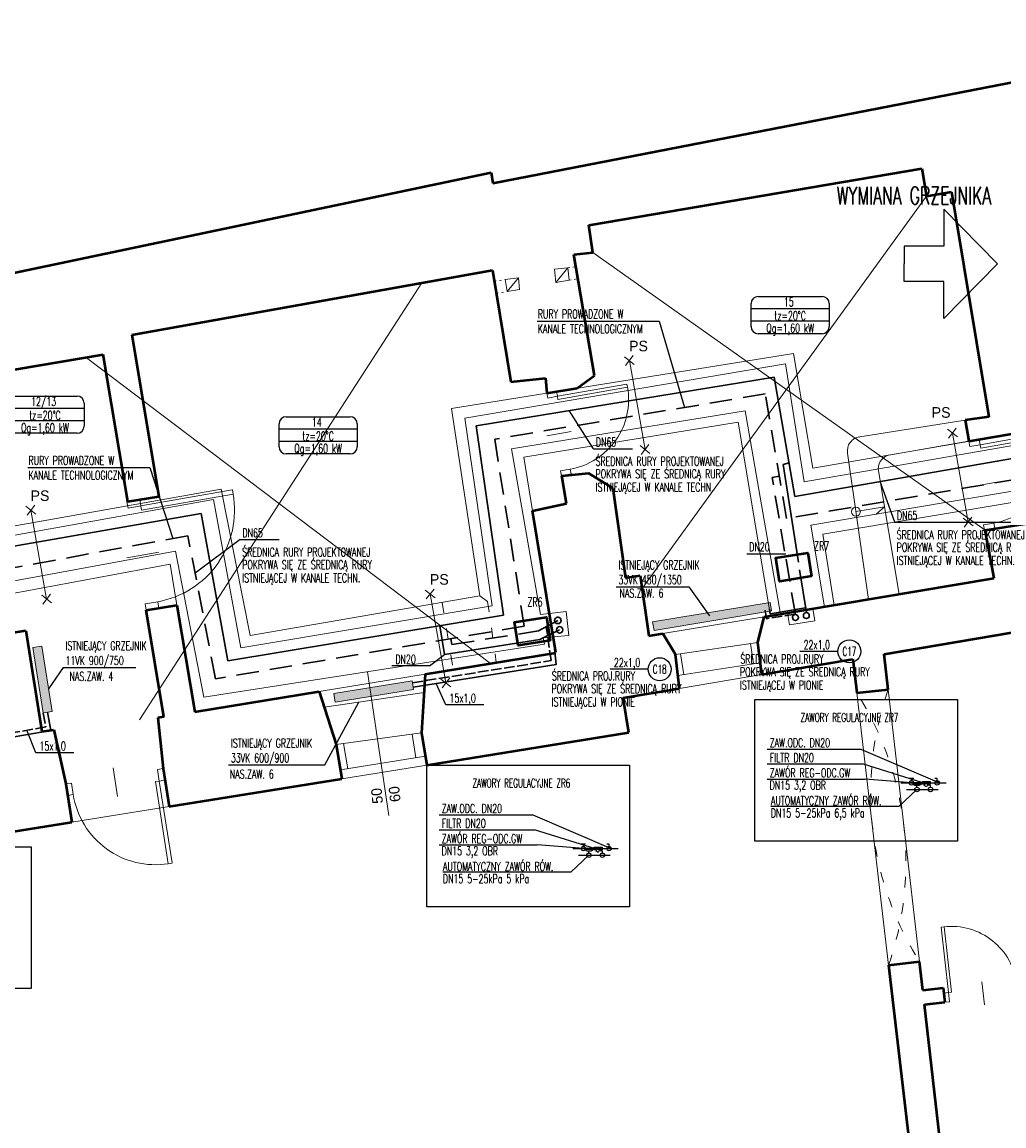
# Model space of a CAD drawing. Header units: millimetres. Extents: x -127811 to -59050, y -244477 to -114521.
# Tile 15 of 30: x -62558 to -61447, y -126166 to -124916. Entities that reach past the tile are written whole.
import ezdxf
from ezdxf.enums import TextEntityAlignment as Align

# ---------------------------------------------------------------- set-up
doc = ezdxf.new("R2010")
doc.units = ezdxf.units.MM
doc.header["$MEASUREMENT"] = 0
for name, pattern in [('ACAD_ISO02W100', [15, 12, -3]), ('KRESKOWA', [19.05, 12.7, -6.35]), ('XREF$0$ACAD_ISO03W100', [30, 12, -18])]:
    doc.linetypes.add(name, pattern=pattern)
for name, color, linetype, lineweight in [('grzejniki', 142, 'Continuous', 0), ('XREF$0$arch C', 8, 'Continuous', 13), ('XREF$0$arch drzwi', 8, 'Continuous', 13), ('XREF$0$arch kanaly co', 8, 'Continuous', 13), ('XREF$0$arch N', 8, 'XREF$0$ACAD_ISO03W100', 13), ('XREF$0$arch P', 8, 'Continuous', 50), ('XREF$0$opis', 8, 'Continuous', 0)]:
    doc.layers.add(name, color=color, linetype=linetype, lineweight=lineweight)
for name, color, linetype in [('TM_co ewen. zasilanie', 172, 'Continuous'), ('TM_co ewent powrot', 172, 'ACAD_ISO02W100'), ('TM_co istn powrot', 84, 'ACAD_ISO02W100'), ('TM_co istn zasilanie', 84, 'Continuous'), ('TM_co odbiorniki', 7, 'Continuous'), ('TM_co odnosniki', 1, 'Continuous'), ('TM_co opis', 2, 'Continuous'), ('TM_co powrot', 240, 'ACAD_ISO02W100'), ('TM_co urzadzenia', 7, 'Continuous'), ('TM_co zasilanie', 240, 'Continuous'), ('TM_odnosniki', 1, 'Continuous'), ('TM_opis', 2, 'Continuous'), ('XREF', 8, 'Continuous')]:
    doc.layers.add(name, color=color, linetype=linetype)
doc.styles.add('TM', font='romans.shx', dxfattribs={"width": 0.65})
doc.styles.add('XREF$0$Standard', font='txt')

# ---------------------------------------------------------------- blocks, each defined once
blk = doc.blocks.new('XREF$0$A$C5C5B553C')
at = {"layer": 'XREF$0$arch drzwi', "color": 0}
for p, q in [((0, 0), (0, -12)), ((6, 0), (0, 0)), ((6, -12), (6, 0)), ((51, 9), (51, -21)), ((96, 0), (96, -12)), ((102, 0), (96, 0)), ((102, -12), (102, 0)), ((0, -12), (6, -12)), ((6, -12), (6, -97.9)), ((6, -12), (10, -12)), ((10, -12), (10, -98)), ((96, -12), (102, -12)), ((10, -98), (6, -98))]:
    blk.add_line(p, q, dxfattribs=at)
blk.add_arc((10, -12), 86, 270, 0.0003, dxfattribs=at)
blk = doc.blocks.new('XREF$0$001')
at = {"layer": 'XREF$0$arch drzwi', "color": 0}
for p, q in [((-50.6, 23.7), (-50.6, -10.1)), ((50.6, 23.7), (50.6, -10.1)), ((-108, 13.5), (-108, 0)), ((-101.3, 13.5), (-108, 13.5)), ((-108, 0), (-101.3, 0)), ((-101.3, 0), (-101.3, 13.5)), ((-101.3, 0), (-101.2, -96.6)), ((-101.3, 0), (-96.8, 0)), ((-96.8, 0), (-96.7, -96.7)), ((96.8, 0), (96.7, -96.7)), ((101.3, 0), (96.8, 0)), ((101.3, 0), (101.2, -96.6)), ((101.3, 0), (101.3, 13.5)), ((101.3, 13.5), (108, 13.5)), ((108, 0), (101.3, 0)), ((108, 13.5), (108, 0)), ((-96.7, -96.7), (-101.2, -96.7)), ((96.7, -96.7), (101.2, -96.7))]:
    blk.add_line(p, q, dxfattribs=at)
for centre, start, end in [((-96.8, 0), 270.0291, 0.0294), ((96.8, 0), 179.9706, 269.9709)]:
    blk.add_arc(centre, 96.8, start, end, dxfattribs=at)
blk = doc.blocks.new('XREF')
at = {"layer": 'XREF$0$arch C'}
for p, q in [((-61534.5, -125113.1), (-61856.4, -125557.1)), ((-61912.2, -125176.8), (-61468.2, -125491)), ((-61940.5, -125194), (-61955.5, -125195.6)), ((-61955.5, -125195.6), (-61953.8, -125210.8)), ((-61940.5, -125194), (-61953.8, -125210.8)), ((-61938.9, -125208.3), (-61940.5, -125194)), ((-62011.2, -125207.5), (-61996.3, -125205.5)), ((-62011.2, -125207.5), (-62009, -125220.9)), ((-62009, -125220.9), (-61996.3, -125205.5)), ((-61996.3, -125205.5), (-61994.9, -125218.6)), ((-61953.8, -125210.8), (-61938.9, -125208.3)), ((-62425, -125706), (-62105.6, -125211.1)), ((-61994.9, -125218.6), (-62009, -125220.9)), ((-62485.1, -125296), (-62027.9, -125642.1)), ((-61490.8, -125366.7), (-61610, -125385.5)), ((-61487, -125390.6), (-61574.9, -125405.8)), ((-61623.7, -125404.1), (-61600.2, -125569.5)), ((-61589.1, -125421.9), (-61565.5, -125563.7)), ((-62310.3, -125624.3), (-62341.5, -125456.3)), ((-61614.3, -125470.2), (-61582, -125464.8)), ((-61582, -125464.8), (-61591.4, -125473)), ((-61961.1, -125585.6), (-61942.2, -125583.1)), ((-61942.2, -125583.1), (-61939.3, -125610.3)), ((-61691.9, -125584.8), (-61689.6, -125598.5)), ((-61660.9, -125594), (-61663.2, -125580)), ((-61832.8, -125608.3), (-61718.1, -125589.2)), ((-61689.6, -125598.5), (-61660.9, -125594)), ((-61939.3, -125610.3), (-61956.8, -125612)), ((-61818.6, -125631.9), (-61725.4, -125618.2)), ((-61733.7, -125619.5), (-61730.1, -125642.6)), ((-61812.8, -125631.1), (-61809.1, -125654.9)), ((-61815.7, -125655.9), (-61722.5, -125641.4)), ((-62221.6, -125673.8), (-62101.9, -125654.2)), ((-62166.9, -125651.4), (-62143, -125814.2)), ((-61813.9, -125670.3), (-61720.9, -125654.7)), ((-61577.8, -125671.4), (-61542.3, -125979.5)), ((-62215.9, -125691.7), (-62103.1, -125674.9)), ((-61613.3, -125675.5), (-61577.3, -125983.5)), ((-62202.5, -125733.8), (-62105.8, -125720.5)), ((-62116.7, -125722), (-62112.3, -125748.9)), ((-62194.1, -125732.6), (-62189.5, -125761.3)), ((-62197.8, -125762.7), (-62101.5, -125747.2)), ((-62196.2, -125772.7), (-62099.9, -125757.2)), ((-62501.6, -125821.8), (-62391.5, -125804.1))]:
    blk.add_line(p, q, dxfattribs=at)
blk.add_circle((-61614.3, -125470.2), 5, dxfattribs=at)
for centre, radius, start, end in [((-61608.1, -125401.3), 15.9, 97.1503, 190.1566), ((-61573, -125421.8), 16.1, 96.7293, 180.2086)]:
    blk.add_arc(centre, radius, start, end, dxfattribs=at)
at = {"layer": 'XREF$0$arch kanaly co'}
for p, q in [((-62072, -125353.6), (-61685, -125291)), ((-61876.3, -125294.8), (-61865.1, -125303.5)), ((-61875.1, -125304.7), (-61866.4, -125293.6)), ((-61685, -125291), (-61663, -125421)), ((-61694, -125302.7), (-62056.9, -125364.2)), ((-61870.7, -125299.2), (-61852.9, -125399.9)), ((-61673, -125436.6), (-61694, -125302.7)), ((-62039.9, -125565.7), (-62072, -125353.6)), ((-61739.8, -125356.1), (-62004.2, -125399)), ((-61699.6, -125586.1), (-61739.8, -125356.1)), ((-62056.9, -125364.2), (-62026.1, -125576.9)), ((-61990.1, -125408.5), (-61747.6, -125369)), ((-61747.6, -125369), (-61711, -125588)), ((-61300, -125371.2), (-61673, -125436.6)), ((-61663, -125421), (-61311, -125360.3)), ((-61510.7, -125377), (-61499.5, -125385.7)), ((-61509.5, -125386.9), (-61500.8, -125375.8)), ((-61505.1, -125381.3), (-61487.3, -125482)), ((-61858.5, -125395.5), (-61847.4, -125404.2)), ((-61857.3, -125405.4), (-61848.6, -125394.3)), ((-62004.2, -125399), (-61971.2, -125586.7)), ((-61980.2, -125469.2), (-61990.1, -125408.5)), ((-61293.8, -125423.1), (-61665.5, -125485.4)), ((-62720.4, -125513.9), (-62332.6, -125444.8)), ((-62332.6, -125444.8), (-62299.9, -125610.5)), ((-61651.6, -125495.9), (-61302.6, -125437.3)), ((-62341.5, -125456.3), (-62706.7, -125522.4)), ((-62553.6, -125464.2), (-62542.4, -125472.9)), ((-62552.3, -125474.2), (-62543.6, -125463)), ((-62548, -125468.6), (-62530.2, -125569.3)), ((-61492.9, -125477.7), (-61481.8, -125486.4)), ((-61491.7, -125487.6), (-61483, -125476.4)), ((-61665.5, -125485.4), (-61650, -125577.8)), ((-61638.8, -125576), (-61651.6, -125495.9)), ((-62384.5, -125514.8), (-62646.1, -125563.4)), ((-62352.3, -125680.3), (-62384.5, -125514.8)), ((-62390.5, -125529.5), (-62631.9, -125574.4)), ((-62382.7, -125576.1), (-62390.5, -125529.5)), ((-62101.7, -125559), (-62090.5, -125567.7)), ((-62100.5, -125568.9), (-62091.8, -125557.8)), ((-62535.8, -125564.9), (-62524.6, -125573.6)), ((-62534.6, -125574.8), (-62525.9, -125563.7)), ((-62299.9, -125610.5), (-62039.9, -125565.7)), ((-62096.1, -125563.3), (-62078.3, -125664)), ((-62026.1, -125576.9), (-62310.3, -125624.3)), ((-61971.2, -125586.7), (-61961.1, -125585.6)), ((-61966.9, -125620.2), (-62352.3, -125680.3)), ((-61956.8, -125612), (-61968.1, -125613.1)), ((-61968.1, -125613.1), (-61966.9, -125620.2)), ((-62083.9, -125659.7), (-62072.8, -125668.4)), ((-62082.7, -125669.6), (-62074, -125658.4))]:
    blk.add_line(p, q, dxfattribs=at)
at = {"layer": 'XREF$0$arch kanaly co', "linetype": 'XREF$0$ACAD_ISO03W100'}
for p, q in [((-62039.9, -125565.7), (-62031.1, -125571.9)), ((-62031.1, -125571.9), (-62021.3, -125641)), ((-62082.5, -125573), (-62070, -125649))]:
    blk.add_line(p, q, dxfattribs=at)
at = {"layer": 'XREF$0$arch N', "linetype": 'XREF$0$ACAD_ISO03W100', "ltscale": 0.2}
for p, q in [((-61940.5, -125194), (-61931.3, -125193)), ((-62023.7, -125209.2), (-62011.2, -125207.5)), ((-61938.9, -125208.3), (-61928.9, -125206.5)), ((-62021.4, -125222.9), (-62009, -125220.9))]:
    blk.add_line(p, q, dxfattribs=at)
at = {"layer": 'XREF$0$arch N', "linetype": 'XREF$0$ACAD_ISO03W100'}
for centre, start, end in [((-61240.8, -125788.7), 160.8106, 212.3245), ((-61914.5, -125866.8), 340.9044, 32.4182)]:
    blk.add_arc(centre, 356.8, start, end, dxfattribs=at)
at = {"layer": 'XREF$0$arch P'}
for p, q in [((-62025.3, -125098.2), (-61085.4, -124915.9)), ((-61916.7, -125145.7), (-61539.9, -125081.6)), ((-61539.9, -125081.6), (-61534.5, -125113.1)), ((-62671, -125221.6), (-62027.3, -125086.4)), ((-62027.3, -125086.4), (-62025.3, -125098.2)), ((-61534.5, -125113.1), (-61506.3, -125108.3)), ((-61506.3, -125108.3), (-61464, -125362.8)), ((-61912.2, -125176.8), (-61916.7, -125145.7)), ((-61933.7, -125179), (-61912.2, -125176.8)), ((-61910, -125316), (-61933.7, -125179)), ((-62433.6, -125269.9), (-62025.7, -125196.8)), ((-62025.7, -125196.8), (-62004.9, -125323.4)), ((-62433.6, -125269.9), (-62403.2, -125453.1)), ((-62599.6, -125314.9), (-62466.2, -125292.2)), ((-62438.2, -125458.9), (-62466.2, -125292.2)), ((-62004.9, -125323.4), (-61965.6, -125319)), ((-61965.6, -125319), (-61964.1, -125336.1)), ((-61929.9, -125330.6), (-61910, -125316)), ((-61964.2, -125336.2), (-61929.9, -125330.6)), ((-61464, -125362.8), (-61490.8, -125366.7)), ((-61490.8, -125366.7), (-61486.7, -125390.6)), ((-61460.2, -125386), (-61389.3, -125373.8)), ((-61486.7, -125390.6), (-61460.2, -125386)), ((-61947.1, -125429.5), (-61917.1, -125426.5)), ((-61941.9, -125461), (-61947.1, -125429.5)), ((-61917.1, -125426.5), (-61889.3, -125443.7)), ((-61889.3, -125443.7), (-61875.1, -125545)), ((-62438.2, -125458.9), (-62403.2, -125453.1)), ((-61980.2, -125469.2), (-61941.9, -125461)), ((-61953.9, -125629.8), (-61980.2, -125469.2)), ((-61468.2, -125491), (-61370.6, -125475.8)), ((-61457.7, -125545.7), (-61468.2, -125491)), ((-61875.1, -125545), (-61858.5, -125542.6)), ((-61858.5, -125542.6), (-61848.8, -125611)), ((-61718.1, -125589.2), (-61457.7, -125545.7)), ((-62417.6, -125581.9), (-62382.7, -125576.1)), ((-62397.4, -125702.5), (-62417.6, -125581.9)), ((-62382.7, -125576.1), (-62362.6, -125696.8)), ((-61725.4, -125618.2), (-61718.1, -125589.2)), ((-61582.4, -125631.5), (-61370.3, -125595.8)), ((-62588.7, -125610.6), (-62553.8, -125604.8)), ((-62553.8, -125604.8), (-62535.8, -125719)), ((-61848.8, -125611), (-61832.8, -125608.3)), ((-61818.6, -125631.9), (-61832.8, -125608.3)), ((-61720.9, -125654.7), (-61725.4, -125618.2)), ((-62101.9, -125654.2), (-61953.9, -125629.9)), ((-61813.9, -125670.3), (-61818.6, -125631.9)), ((-61577.8, -125671.4), (-61582.4, -125631.5)), ((-61720.9, -125654.7), (-61617.7, -125637.4)), ((-61617.7, -125637.4), (-61613.3, -125675.5)), ((-62101.9, -125654.2), (-62105.8, -125720.5)), ((-61877.8, -125681), (-61813.9, -125670.3)), ((-61613.3, -125675.5), (-61577.8, -125671.4)), ((-62362.6, -125696.8), (-62221.6, -125673.8)), ((-62221.6, -125673.8), (-62202.5, -125733.8)), ((-61871.2, -125720.4), (-61877.8, -125681)), ((-62397.4, -125702.5), (-62404.3, -125703.7)), ((-62404.3, -125703.7), (-62398.4, -125761.2)), ((-62535.8, -125719), (-62522, -125717.1)), ((-62522, -125717.1), (-62508.6, -125778.5)), ((-62105.8, -125720.5), (-62099.9, -125757.2)), ((-62099.9, -125757.2), (-61871.2, -125720.4)), ((-62202.5, -125733.8), (-62196.2, -125772.7)), ((-62398.4, -125761.2), (-62391.5, -125804.1)), ((-62391.5, -125804.1), (-62196.2, -125772.7)), ((-62508.6, -125778.5), (-62501.6, -125821.8)), ((-62798.6, -125869.6), (-62501.6, -125821.8)), ((-61577.3, -125983.5), (-61542.3, -125979.5)), ((-61577.3, -125983.5), (-61549.7, -126219.5)), ((-61538.6, -126011.8), (-61542.3, -125979.5)), ((-61538.6, -126011.8), (-61515.5, -126009.2)), ((-61515.5, -126009.2), (-61513.6, -126025.7)), ((-61536.7, -126028.3), (-61513.6, -126025.7)), ((-61515.1, -126216), (-61536.7, -126028.3))]:
    blk.add_line(p, q, dxfattribs=at)
at = {"layer": 'XREF$0$arch drzwi', "linetype": 'Continuous'}
for name, p, xscale, yscale, zscale, rotation in [('XREF$0$A$C5C5B553C', (-61964.1, -125336.1), -0.9299097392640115, 0.9299097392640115, 0.9299097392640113, 100.0192697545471), ('XREF$0$A$C5C5B553C', (-61486.6, -125390.6), -1.000701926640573, 1.000701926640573, 1.000701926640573, 100.0192697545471), ('XREF$0$A$C5C5B553C', (-62439.3, -125459.1), -1.22286101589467, 1.22286101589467, 1.22286101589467, 100.0192697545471), ('XREF$0$A$C5C5B553C', (-62398.4, -125761.2), -1.093793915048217, 1.093793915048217, 1.093793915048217, 8.924784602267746), ('XREF$0$001', (-61432.1, -126005.9), 0.7704660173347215, 0.7704660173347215, 0.7704660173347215, 186.5030161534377)]:
    blk.add_blockref(name, p, dxfattribs=dict(at, xscale=xscale, yscale=yscale, zscale=zscale, rotation=rotation))
at = {"layer": 'XREF$0$arch kanaly co', "char_height": 12, "attachment_point": 5, "style": 'XREF$0$Standard'}
for insert in [(-61860.4, -125282.8), (-61517.9, -125358), (-62537.7, -125452.2), (-62085.8, -125547)]:
    blk.add_mtext_dynamic_manual_height_columns('PS', width=71.788, gutter_width=12.5, heights=[0], dxfattribs=dict(at, insert=insert))
at = {"layer": 'XREF$0$opis', "insert": (-62146.3, -125791), "char_height": 12, "attachment_point": 5, "rotation": 95.7339, "style": 'XREF$0$Standard'}
blk.add_mtext_dynamic_manual_height_columns('50\\P60', width=71.788, gutter_width=12.5, heights=[0], dxfattribs=at)
blk = doc.blocks.new('wymiana')
at = {"layer": 'TM_co odnosniki', "color": 160}
for points in [[(61.7, 105.8), (0, 44.7), (41.8, 44.7), (41.8, 0), (61.7, 0)], [(61.7, 105.8), (123.5, 44.7), (81.7, 44.7), (81.7, 0), (61.7, 0)]]:
    blk.add_lwpolyline(points, dxfattribs=at)
blk = doc.blocks.new('A$C32620657')
at = {"layer": 'TM_odnosniki'}
for p, q in [((-12824.7, 45379), (-12679.7, 45379)), ((-12840.7, 45310.9), (-12840.7, 45363)), ((-12663.7, 45351), (-12840.7, 45351)), ((-12663.7, 45363), (-12663.7, 45310.9)), ((-12663.7, 45323), (-12840.7, 45323)), ((-12663.7, 45323), (-12840.7, 45323)), ((-12663.7, 45323), (-12840.7, 45323)), ((-12679.7, 45294.9), (-12824.7, 45294.9))]:
    blk.add_line(p, q, dxfattribs=at)
for centre, start, end in [((-12824.7, 45363), 90, 180), ((-12679.7, 45363), 360, 90), ((-12824.7, 45310.9), 180, 270), ((-12679.7, 45310.9), 270, 360)]:
    blk.add_arc(centre, 16, start, end, dxfattribs=at)

msp = doc.modelspace()

# ---------------------------------------------------------------- hatches: boundary and pattern name
at = {"layer": 'grzejniki'}
h = msp.add_hatch(color=256, dxfattribs=at)
h.dxf.hatch_style = 1
h.paths.add_polyline_path([(-61844.5, -125595.1), (-61711.3, -125572.9), (-61709.7, -125582.7), (-61842.8, -125604.9)])
h = msp.add_hatch(color=256, dxfattribs=at)
h.dxf.hatch_style = 1
h.paths.add_polyline_path([(-61844.5, -125595.1), (-61711.3, -125572.9), (-61709.7, -125582.7), (-61842.8, -125604.9)])
h = msp.add_hatch(color=256, dxfattribs=at)
h.dxf.hatch_style = 1
h.paths.add_polyline_path([(-62545.7, -125624.1), (-62534, -125698.1), (-62524.1, -125696.6), (-62535.8, -125622.5)])
h = msp.add_hatch(color=256, dxfattribs=at)
h.dxf.hatch_style = 1
h.paths.add_polyline_path([(-62545.7, -125624.1), (-62534, -125698.1), (-62524.1, -125696.6), (-62535.8, -125622.5)])
h = msp.add_hatch(color=256, dxfattribs=at)
h.dxf.hatch_style = 1
h.paths.add_polyline_path([(-62205.3, -125676.2), (-62116.5, -125661.6), (-62114.9, -125671.5), (-62203.7, -125686)])
h = msp.add_hatch(color=256, dxfattribs=at)
h.dxf.hatch_style = 1
h.paths.add_polyline_path([(-62205.3, -125676.2), (-62116.5, -125661.6), (-62114.9, -125671.5), (-62203.7, -125686)])

# ---------------------------------------------------------------- linework, layer by layer
for points in [[(-61844.5, -125595.1), (-61711.3, -125572.9), (-61709.7, -125582.7), (-61842.8, -125604.9)], [(-61844.5, -125595.1), (-61711.3, -125572.9), (-61709.7, -125582.7), (-61842.8, -125604.9)], [(-62545.7, -125624.1), (-62534, -125698.1), (-62524.1, -125696.6), (-62535.8, -125622.5)], [(-62545.7, -125624.1), (-62534, -125698.1), (-62524.1, -125696.6), (-62535.8, -125622.5)], [(-62205.3, -125676.2), (-62116.5, -125661.6), (-62114.9, -125671.5), (-62203.7, -125686)], [(-62205.3, -125676.2), (-62116.5, -125661.6), (-62114.9, -125671.5), (-62203.7, -125686)]]:
    msp.add_lwpolyline(points, close=True, dxfattribs=at)
at = {"layer": 'TM_co ewen. zasilanie', "lineweight": 30}
for centre, radius in [((-61670.4, -125587.9), 3.35), ((-61951.7, -125593.4), 3.62), ((-61682.8, -125590), 3.35), ((-61949.6, -125604), 3.62)]:
    msp.add_circle(centre, radius, dxfattribs=at)
at = {"layer": 'TM_co ewent powrot', "lineweight": 30}
for centre, radius in [((-61951.7, -125593.4), 3.62), ((-61682.8, -125590), 3.35)]:
    msp.add_circle(centre, radius, dxfattribs=at)
at = {"layer": 'TM_co istn powrot', "lineweight": 30}
for p, q in [((-62534, -125698.3), (-62531.1, -125713.9)), ((-62531.1, -125713.9), (-62808.3, -125762.5))]:
    msp.add_line(p, q, dxfattribs=at)
for points in [[(-61682.9, -125586.1), (-61715.5, -125591.5), (-61717.2, -125581.7)], [(-62116.1, -125663.9), (-61959.3, -125638.9), (-61964.7, -125600.5)]]:
    msp.add_lwpolyline(points, dxfattribs=at)
at = {"layer": 'TM_co istn zasilanie', "lineweight": 30}
for p, q in [((-62529.1, -125697.4), (-62525.3, -125717.9)), ((-62525.3, -125717.9), (-62812.4, -125768.2))]:
    msp.add_line(p, q, dxfattribs=at)
for points in [[(-61671.2, -125579.1), (-61711.4, -125585.8), (-61712.2, -125580.8)], [(-62115.4, -125668.8), (-61953.5, -125643.1), (-61957.5, -125607.9)]]:
    msp.add_lwpolyline(points, dxfattribs=at)
at = {"layer": 'TM_co odbiorniki', "ltscale": 10}
for points in [[(-61522.4, -125772.3), (-61524.9, -125772.3)], [(-61522.4, -125774.8), (-61522.4, -125772.3)], [(-61529.9, -125779.8), (-61532.4, -125779.8)], [(-61529.9, -125782.3), (-61529.9, -125779.8)], [(-61893.7, -125846.7), (-61896.2, -125846.7)], [(-61893.7, -125849.2), (-61893.7, -125846.7)], [(-61901.2, -125854.2), (-61903.7, -125854.2)], [(-61901.2, -125856.7), (-61901.2, -125854.2)]]:
    msp.add_lwpolyline(points, dxfattribs=at)
for centre in [(-61529.9, -125784.8), (-61522.4, -125777.3), (-61901.2, -125859.2), (-61893.7, -125851.7)]:
    msp.add_ellipse(centre, major_axis=(2.5, 0), ratio=1, dxfattribs=at)
at = {"layer": 'TM_co odnosniki'}
for p, q in [((-61975.2, -125254.5), (-61837.1, -125254.5)), ((-61837.1, -125254.5), (-61808.2, -125352.2)), ((-61911.3, -125399.1, 54.8), (-61938.8, -125355.8)), ((-61911.3, -125399.1, 54.8), (-61867.2, -125399.1, 40.4)), ((-62551.5, -125420.2), (-62413.4, -125420.2)), ((-62413.4, -125420.2), (-62387.4, -125500.8)), ((-61570.3, -125482.2, 54.7), (-61586.7, -125436.2)), ((-61570.6, -125482.2, 54.8), (-61526.5, -125482.2, 40.4)), ((-61526.5, -125482.2, 40.4), (-61333, -125482.2, 40.4)), ((-62311.3, -125501.9, 54.8), (-62362.2, -125540)), ((-62311.3, -125501.9, 54.8), (-62267.2, -125501.9, 40.4)), ((-61737.8, -125517.8, 54.8), (-61693.7, -125517.8, 40.4)), ((-61885.8, -125555.2), (-61803.4, -125555.2)), ((-61803.4, -125555.2), (-61779.9, -125588.2)), ((-62096.8, -125644.9), (-62079.8, -125632)), ((-61634.7, -125628.4), (-61677.6, -125628.4)), ((-62511.6, -125646.7), (-62528.2, -125670.7)), ((-62511.6, -125646.7), (-62429.2, -125646.7)), ((-62096.8, -125644.9), (-62139.6, -125644.9)), ((-61849.4, -125648.6), (-61892.3, -125648.6)), ((-62078.4, -125688.8), (-62089.5, -125664.7)), ((-62215.4, -125757), (-62177, -125685.9)), ((-62035.6, -125688.8), (-62078.4, -125688.8)), ((-62542.4, -125743.1), (-62552.7, -125717.7)), ((-62499.6, -125743.1), (-62542.4, -125743.1)), ((-61714.9, -125739.1), (-61608.8, -125739.1)), ((-61608.8, -125739.1), (-61519.9, -125777.3)), ((-62324.4, -125757), (-62241.9, -125757)), ((-62244.5, -125757), (-62215.4, -125757)), ((-61714.9, -125755.9), (-61606.2, -125755.9)), ((-61606.2, -125755.9), (-61533.1, -125778.8)), ((-61714.9, -125773.2), (-61603.8, -125773.2)), ((-61551.4, -125777.3), (-61603.8, -125773.2)), ((-61565.7, -125803.9), (-61545.2, -125784.8)), ((-61536.2, -125777.3), (-61563.3, -125777.3)), ((-61565.7, -125803.9), (-61710.7, -125803.9)), ((-62086.1, -125813.5), (-61980.1, -125813.5)), ((-61980.1, -125813.5), (-61891.2, -125851.7)), ((-62086.1, -125830.3), (-61977.4, -125830.3)), ((-61977.4, -125830.3), (-61904.4, -125853.2)), ((-62086.1, -125847.5), (-61975, -125847.5)), ((-61922.7, -125851.7), (-61975, -125847.5)), ((-61936.9, -125878.3), (-61916.5, -125859.2)), ((-61907.5, -125851.7), (-61934.6, -125851.7)), ((-61936.9, -125878.3), (-62081.9, -125878.3))]:
    msp.add_line(p, q, dxfattribs=at)
for points in [[(-61728.6, -125682.8), (-61499.4, -125682.8), (-61499.4, -125843.2), (-61728.6, -125843.2)], [(-62099.9, -125757.2), (-61870.7, -125757.2), (-61870.7, -125917.5), (-62099.9, -125917.5)], [(-62776.9, -125849.7), (-62547.7, -125849.7), (-62547.7, -126010), (-62776.9, -126010)]]:
    msp.add_lwpolyline(points, close=True, dxfattribs=at)
for centre in [(-61621.7, -125628.4), (-61836.4, -125648.6)]:
    msp.add_circle(centre, 13, dxfattribs=at)
at = {"layer": 'TM_co powrot', "linetype": 'KRESKOWA', "lineweight": 30, "ltscale": 2}
for p, q in [((-61717, -125336.9), (-62023.1, -125388.2)), ((-61717, -125336.9), (-62023.1, -125388.2)), ((-61692.8, -125478), (-61717, -125336.9)), ((-62023.1, -125388.2), (-61989.7, -125599.9)), ((-61281.9, -125407.5), (-61692.8, -125478)), ((-61709.1, -125431.5), (-61701, -125430.1)), ((-61695, -125515), (-61709.1, -125431.5)), ((-62370.4, -125497.6), (-62674.7, -125553.2)), ((-62370.4, -125497.6), (-62674.7, -125553.2)), ((-62339.1, -125659.6), (-62370.4, -125497.6)), ((-61682.8, -125586.7), (-61693.5, -125523.4)), ((-61973.4, -125605.3), (-61951.7, -125593.4)), ((-61989.7, -125599.9), (-62339.1, -125659.6)), ((-62071.5, -125620.6), (-61973.4, -125605.3))]:
    msp.add_line(p, q, dxfattribs=at)
at = {"layer": 'TM_co powrot', "ltscale": 3}
for p, q in [((-61557.1, -125784.8), (-61517.2, -125784.8)), ((-61928.3, -125859.2), (-61888.4, -125859.2))]:
    msp.add_line(p, q, dxfattribs=at)
at = {"layer": 'TM_co urzadzenia'}
for p, q in [((-61539.1, -125778.8), (-61539.1, -125775.8)), ((-61539.1, -125775.8), (-61530.1, -125775.8)), ((-61536.1, -125778.8), (-61539.1, -125778.8)), ((-61536.9, -125780.3), (-61536.1, -125778.8)), ((-61534.6, -125781.8), (-61536.9, -125780.3)), ((-61533.1, -125778.8), (-61534.6, -125781.8)), ((-61530.1, -125778.8), (-61533.1, -125778.8)), ((-61530.1, -125775.8), (-61530.1, -125778.8)), ((-61910.4, -125853.2), (-61910.4, -125850.2)), ((-61910.4, -125850.2), (-61901.4, -125850.2)), ((-61907.4, -125853.2), (-61910.4, -125853.2)), ((-61908.1, -125854.7), (-61907.4, -125853.2)), ((-61905.9, -125856.2), (-61908.1, -125854.7)), ((-61904.4, -125853.2), (-61905.9, -125856.2)), ((-61901.4, -125853.2), (-61904.4, -125853.2)), ((-61901.4, -125850.2), (-61901.4, -125853.2))]:
    msp.add_line(p, q, dxfattribs=at)
at = {"layer": 'TM_co urzadzenia', "ltscale": 10}
for points in [[(-61548.9, -125772.3), (-61553.9, -125772.3)], [(-61551.4, -125774.8), (-61551.4, -125772.3)], [(-61540.2, -125778.6), (-61550.2, -125778.6), (-61547.7, -125779.8), (-61542.7, -125779.8), (-61540.2, -125778.6), (-61542.7, -125777.3), (-61547.7, -125777.3), (-61550.2, -125778.6)], [(-61545.2, -125782.3), (-61545.2, -125779.8)], [(-61920.2, -125846.7), (-61925.2, -125846.7)], [(-61922.7, -125849.2), (-61922.7, -125846.7)], [(-61911.5, -125852.9), (-61921.5, -125852.9), (-61919, -125854.2), (-61914, -125854.2), (-61911.5, -125852.9), (-61914, -125851.7), (-61919, -125851.7), (-61921.5, -125852.9)], [(-61916.5, -125856.7), (-61916.5, -125854.2)]]:
    msp.add_lwpolyline(points, dxfattribs=at)
for centre, major_axis in [((-61551.4, -125777.3), (0, -2.5)), ((-61545.2, -125784.8), (0, 2.5)), ((-61922.7, -125851.7), (0, -2.5)), ((-61916.5, -125859.2), (0, 2.5))]:
    msp.add_ellipse(centre, major_axis=major_axis, ratio=1, dxfattribs=at)
at = {"layer": 'TM_co zasilanie', "lineweight": 30}
for p, q in [((-62044.1, -125373), (-61706.7, -125317.9)), ((-61706.7, -125317.9), (-61683.4, -125453)), ((-62013.1, -125587.4), (-62044.1, -125373)), ((-61683.4, -125453), (-61265.8, -125380.3)), ((-61689.9, -125415), (-61696.8, -125416.7)), ((-61696.8, -125416.7), (-61679.3, -125527.6)), ((-62695.4, -125531.8), (-62355.3, -125472.3)), ((-62355.3, -125472.3), (-62325.1, -125639.3)), ((-61678, -125536.1), (-61670.4, -125584.5)), ((-62325.1, -125639.3), (-62013.1, -125587.4)), ((-62079.8, -125632), (-62085.2, -125599.4)), ((-61971.9, -125615.1), (-61949.6, -125604)), ((-62079.8, -125632), (-61971.9, -125615.1)), ((-62071.5, -125620.6), (-62072.6, -125614.1))]:
    msp.add_line(p, q, dxfattribs=at)
at = {"layer": 'TM_co zasilanie', "ltscale": 3}
for p, q in [((-61563.3, -125777.3), (-61512, -125777.3)), ((-61934.6, -125851.7), (-61883.2, -125851.7))]:
    msp.add_line(p, q, dxfattribs=at)
at = {"layer": 'TM_opis', "color": 161, "lineweight": 50}
for points in [[(-61664.4, -125543.4), (-61700.7, -125549.2), (-61704.9, -125522.6), (-61668.6, -125516.8)], [(-61960.2, -125616.1), (-61996.5, -125621.9), (-62000.8, -125595.3), (-61964.5, -125589.5)]]:
    msp.add_lwpolyline(points, close=True, dxfattribs=at)

# ---------------------------------------------------------------- block references
at = {"color": 3, "rotation": 270}
msp.add_blockref('wymiana', (-61559.7, -125127.9), dxfattribs=at)
at = {"layer": 'TM_odnosniki', "xscale": 0.5, "yscale": 0.5, "zscale": 0.5}
for p in [(-55312.6, -147916.2), (-56155.9, -148028.9), (-55846.8, -148052.3)]:
    msp.add_blockref('A$C32620657', p, dxfattribs=at)
at = {"layer": 'XREF'}
msp.add_blockref('XREF', (0, 0), dxfattribs=at)

# ---------------------------------------------------------------- texts
at = {"layer": 'TM_co opis', "style": 'TM', "width": 0.65}
for s, height, p in [('WYMIANA GRZEJNIKA', 20, (-61636, -125122.3)), ('DN65', 10, (-61908.6, -125396.4, 57.2)), ('ŚREDNICA RURY PROJEKTOWANEJ', 10, (-61909, -125418.2, 2.4)), ('POKRYWA SIĘ ZE ŚREDNICĄ RURY ', 10, (-61909, -125432.5, 2.4)), ('ISTNIEJĄCEJ W KANALE TECHN.', 10, (-61909, -125447.5, 2.4)), ('DN65', 10, (-61567.9, -125479.5, 57.2)), ('DN65', 10, (-62308.6, -125499.2, 57.2)), ('ŚREDNICA RURY PROJEKTOWANEJ', 10, (-61568.2, -125501.4, 2.4)), ('ŚREDNICA RURY PROJEKTOWANEJ', 10, (-62308.9, -125521.1, 2.4)), ('DN20', 10, (-61735.1, -125515.1, 57.2)), ('POKRYWA SIĘ ZE ŚREDNICĄ RURY ', 10, (-61568.2, -125515.6, 2.4)), ('ISTNIEJĄCEJ W KANALE TECHN.', 10, (-61568.2, -125530.6, 2.4)), ('POKRYWA SIĘ ZE ŚREDNICĄ RURY ', 10, (-62308.9, -125535.3, 2.4)), ('ISTNIEJĄCEJ W KANALE TECHN.', 10, (-62308.9, -125550.3, 2.4)), ('ŚREDNICA PROJ.RURY ', 10, (-61745.1, -125642.1, 2.4)), ('POKRYWA SIĘ ZE ŚREDNICĄ RURY ', 10, (-61745.5, -125656.6, 2.4)), ('ŚREDNICA PROJ.RURY ', 10, (-61958.4, -125661.2, 2.4)), ('ISTNIEJĄCEJ W PIONIE', 10, (-61745.5, -125671.6, 2.4)), ('POKRYWA SIĘ ZE ŚREDNICĄ RURY ', 10, (-61958.8, -125675.7, 2.4)), ('ISTNIEJĄCEJ W PIONIE', 10, (-61958.8, -125690.7, 2.4))]:
    msp.add_text(s, height=height, dxfattribs=at).set_placement(p)
at = {"layer": 'TM_co opis', "style": 'TM', "width": 0.6}
for s, p in [('C17', (-61621.7, -125628.4)), ('C18', (-61836.4, -125648.6))]:
    msp.add_text(s, height=10, dxfattribs=at).set_placement(p, align=Align.MIDDLE_CENTER)
for s, p in [('ZAWORY REGULACYJNE ZR7', (-61621.6, -125703.2)), ('ZAWORY REGULACYJNE ZR6', (-61992.9, -125777.6))]:
    msp.add_text(s, height=10, rotation=360, dxfattribs=at).set_placement(p, align=Align.MIDDLE_CENTER)
at = {"layer": 'TM_opis', "style": 'TM', "width": 0.65}
for s, p in [('15', (-61690.3, -125237.8)), ('tz=20%%DC', (-61688.7, -125253.4)), ('Qg=1,60 kW', (-61688.7, -125267.4)), ('12/13', (-62533.6, -125350.6)), ('tz=20%%DC', (-62532.1, -125366.2)), ('Qg=1,60 kW', (-62532.1, -125380.2)), ('14', (-62224.4, -125374)), ('tz=20%%DC', (-62222.9, -125389.6)), ('Qg=1,60 kW', (-62222.9, -125403.6))]:
    msp.add_text(s, height=10, dxfattribs=at).set_placement(p, align=Align.CENTER)
for s, p in [('RURY PROWADZONE W ', (-61974.3, -125251.5)), ('KANALE TECHNOLOGICZNYM', (-61974.3, -125268.2)), ('RURY PROWADZONE W ', (-62550.7, -125417.3)), ('KANALE TECHNOLOGICZNYM', (-62550.7, -125434)), ('ZR7', (-61661.6, -125514.1)), ('ISTNIEJĄCY GRZEJNIK ', (-61883.1, -125535.7)), ('33VK 450/1350 ', (-61883.1, -125552.3)), ('NAS.ZAW. 6', (-61881.8, -125567.5)), ('ZR6', (-61986, -125577.5)), ('ISTNIEJĄCY GRZEJNIK ', (-62508.9, -125627.1)), ('22x1,0', (-61673.5, -125625.9)), ('11VK 900/750 ', (-62508.9, -125643.8)), ('DN20', (-62135.5, -125642.4)), ('22x1,0', (-61888.2, -125646.1)), ('NAS.ZAW. 4', (-62504.3, -125661.7)), ('15x1,0', (-62074.3, -125686.3)), ('15x1,0', (-62538.3, -125740.6)), ('ISTNIEJĄCY GRZEJNIK ', (-62321.7, -125737.4)), ('33VK 600/900 ', (-62321.7, -125754.1)), ('NAS.ZAW. 6', (-62322.8, -125772.4))]:
    msp.add_text(s, height=10, dxfattribs=at).set_placement(p)
for s, p in [('ZAW.ODC. DN20', (-61711.8, -125736.9)), ('FILTR DN20', (-61711.8, -125753.8)), ('ZAWÓR REG-ODC.GW  ', (-61711.8, -125771)), ('DN15 3,2 OBR', (-61712, -125784.9)), ('AUTOMATYCZNY ZAWÓR RÓW. ', (-61710.4, -125802.5)), ('ZAW.ODC. DN20', (-62083.1, -125811.3)), ('DN15 5-25kPa 6,5 kPa', (-61710.6, -125816.4)), ('FILTR DN20', (-62083.1, -125828.1)), ('ZAWÓR REG-ODC.GW  ', (-62083.1, -125845.4)), ('DN15 3,2 OBR', (-62083.2, -125859.3)), ('AUTOMATYCZNY ZAWÓR RÓW. ', (-62081.7, -125876.9)), ('DN15 5-25kPa 5 kPa', (-62081.8, -125890.8))]:
    msp.add_text(s, height=10, rotation=360, dxfattribs=at).set_placement(p)

doc.saveas('drawing.dxf')
